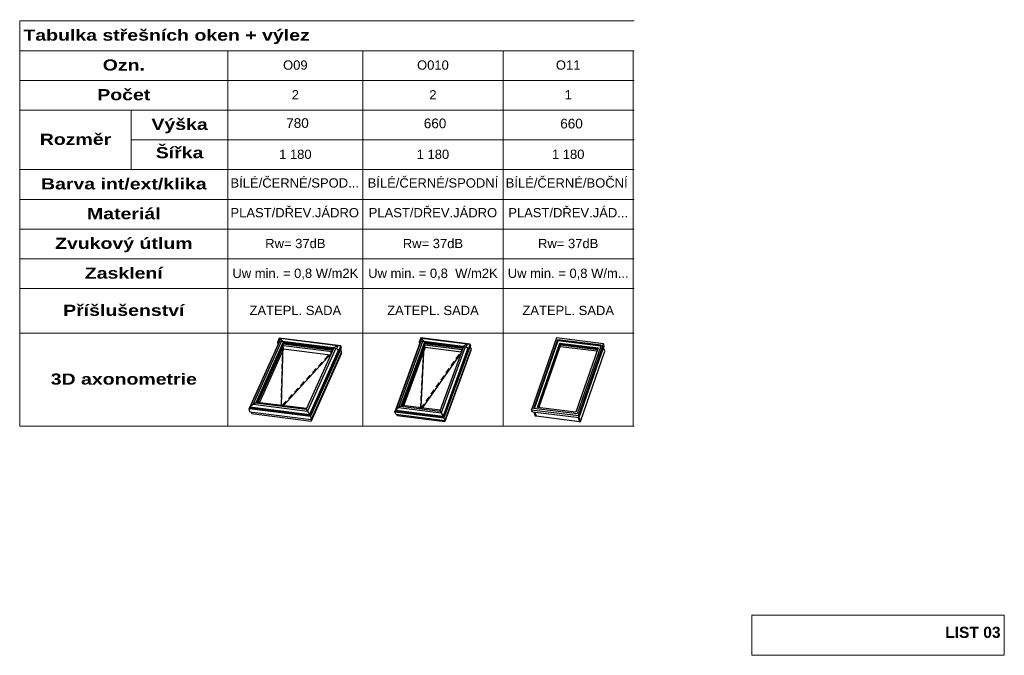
# Paper-space layout 'x TABULKA oken střešních + výlez' of a CAD drawing. Header units: millimetres. Extents: x 29 to 294, y 3 to 174.
import ezdxf
from ezdxf.xclip import XClip

# ---------------------------------------------------------------- set-up
doc = ezdxf.new("R2010")
doc.units = ezdxf.units.MM
doc.header["$MEASUREMENT"] = 0
doc.header["$XCLIPFRAME"] = 0
doc.linetypes.add('Wipeout_Contour', pattern=[1000, 0, -1000])
for name, color, linetype in [('1_POHLED ZÁPADNÍ_1_0', 7, 'Continuous'), ('Interiér - schodiště', 7, 'Continuous'), ('TZB - kanalizace', 7, 'Continuous')]:
    doc.layers.add(name, color=color, linetype=linetype)
doc.styles.add('GENEROVANÝ_STYL_1', font='txt')
doc.styles.add('GENEROVANÝ_STYL_2', font='txt')

# ---------------------------------------------------------------- blocks, each defined once
blk = doc.blocks.new('Kresba_1_1', base_point=(28.95, 173.58))
at = {"layer": '1_POHLED ZÁPADNÍ_1_0', "color": 7, "linetype": 'Continuous', "lineweight": 13}
for p, q in [((28.95, 173.58), (194.19, 173.58)), ((28.95, 165.58), (28.95, 173.58)), ((28.95, 165.58), (194.19, 165.58)), ((28.95, 157.58), (28.95, 165.58)), ((84.95, 157.58), (84.95, 165.58)), ((121.2, 157.58), (121.2, 165.58)), ((158.95, 157.58), (158.95, 165.58)), ((193.95, 157.58), (193.95, 165.58)), ((28.95, 157.58), (84.95, 157.58)), ((28.95, 149.58), (28.95, 157.58)), ((84.95, 157.58), (121.2, 157.58)), ((84.95, 149.58), (84.95, 157.58)), ((121.2, 157.58), (158.95, 157.58)), ((121.2, 149.58), (121.2, 157.58)), ((158.95, 157.58), (193.95, 157.58)), ((158.95, 149.58), (158.95, 157.58)), ((193.95, 157.58), (194.19, 157.58)), ((193.95, 149.58), (193.95, 157.58)), ((28.95, 149.58), (84.95, 149.58)), ((28.95, 133.58), (28.95, 149.58)), ((58.95, 133.58), (58.95, 149.58)), ((84.95, 149.58), (121.2, 149.58)), ((84.95, 141.58), (84.95, 149.58)), ((121.2, 149.58), (158.95, 149.58)), ((121.2, 141.58), (121.2, 149.58)), ((158.95, 149.58), (193.95, 149.58)), ((158.95, 141.58), (158.95, 149.58)), ((193.95, 149.58), (194.19, 149.58)), ((193.95, 141.58), (193.95, 149.58)), ((58.95, 141.58), (84.95, 141.58)), ((84.95, 141.58), (121.2, 141.58)), ((84.95, 133.58), (84.95, 141.58)), ((121.2, 141.58), (158.95, 141.58)), ((121.2, 133.58), (121.2, 141.58)), ((158.95, 141.58), (193.95, 141.58)), ((158.95, 133.58), (158.95, 141.58)), ((193.95, 141.58), (194.19, 141.58)), ((193.95, 133.58), (193.95, 141.58)), ((28.95, 133.58), (84.95, 133.58)), ((28.95, 125.58), (28.95, 133.58)), ((84.95, 133.58), (121.2, 133.58)), ((84.95, 125.58), (84.95, 133.58)), ((121.2, 133.58), (158.95, 133.58)), ((121.2, 125.58), (121.2, 133.58)), ((158.95, 133.58), (193.95, 133.58)), ((158.95, 125.58), (158.95, 133.58)), ((193.95, 133.58), (194.19, 133.58)), ((193.95, 125.58), (193.95, 133.58)), ((28.95, 125.58), (84.95, 125.58)), ((28.95, 117.58), (28.95, 125.58)), ((84.95, 125.58), (121.2, 125.58)), ((84.95, 117.58), (84.95, 125.58)), ((121.2, 125.58), (158.95, 125.58)), ((121.2, 117.58), (121.2, 125.58)), ((158.95, 125.58), (193.95, 125.58)), ((158.95, 117.58), (158.95, 125.58)), ((193.95, 125.58), (194.19, 125.58)), ((193.95, 117.58), (193.95, 125.58)), ((28.95, 117.58), (84.95, 117.58)), ((28.95, 109.58), (28.95, 117.58)), ((84.95, 117.58), (121.2, 117.58)), ((84.95, 109.58), (84.95, 117.58)), ((121.2, 117.58), (158.95, 117.58)), ((121.2, 109.58), (121.2, 117.58)), ((158.95, 117.58), (193.95, 117.58)), ((158.95, 109.58), (158.95, 117.58)), ((193.95, 117.58), (194.19, 117.58)), ((193.95, 109.58), (193.95, 117.58)), ((28.95, 109.58), (84.95, 109.58)), ((28.95, 101.58), (28.95, 109.58)), ((84.95, 109.58), (121.2, 109.58)), ((84.95, 101.58), (84.95, 109.58)), ((121.2, 109.58), (158.95, 109.58)), ((121.2, 101.58), (121.2, 109.58)), ((158.95, 109.58), (193.95, 109.58)), ((158.95, 101.58), (158.95, 109.58)), ((193.95, 109.58), (194.19, 109.58)), ((193.95, 101.58), (193.95, 109.58)), ((28.95, 101.58), (84.95, 101.58)), ((28.95, 89.58), (28.95, 101.58)), ((84.95, 101.58), (121.2, 101.58)), ((84.95, 89.58), (84.95, 101.58)), ((121.2, 101.58), (158.95, 101.58)), ((121.2, 89.58), (121.2, 101.58)), ((158.95, 101.58), (193.95, 101.58)), ((158.95, 89.58), (158.95, 101.58)), ((193.95, 101.58), (194.19, 101.58)), ((193.95, 89.58), (193.95, 101.58)), ((28.95, 89.58), (84.95, 89.58)), ((28.95, 64.58), (28.95, 89.58)), ((84.95, 89.58), (121.2, 89.58)), ((84.95, 64.58), (84.95, 89.58)), ((121.2, 89.58), (158.95, 89.58)), ((121.2, 64.58), (121.2, 89.58)), ((158.95, 89.58), (193.95, 89.58)), ((158.95, 64.58), (158.95, 89.58)), ((193.95, 89.58), (194.19, 89.58)), ((193.95, 64.58), (193.95, 89.58)), ((28.95, 64.58), (84.95, 64.58)), ((84.95, 64.58), (121.2, 64.58)), ((121.2, 64.58), (158.95, 64.58)), ((158.95, 64.58), (193.95, 64.58)), ((193.95, 64.58), (194.19, 64.58))]:
    blk.add_line(p, q, dxfattribs=at)
at = {"layer": '1_POHLED ZÁPADNÍ_1_0', "color": 1, "linetype": 'Continuous', "lineweight": 25}
for p, q in [((98.79, 87.43), (90.65, 69.29)), ((98.86, 87.42), (90.93, 69.74)), ((98.76, 88.22), (98.26, 87.11)), ((98.7, 87.44), (98.26, 87.11)), ((98.71, 87.44), (98.36, 86.66)), ((99.02, 88.15), (98.7, 87.44)), ((99.64, 87.33), (98.7, 87.44)), ((115.31, 86.15), (98.76, 88.22)), ((98.76, 88.22), (99.02, 88.15)), ((114.5, 86.21), (99.02, 88.15)), ((99.02, 88.15), (99.64, 87.33)), ((136.77, 87.41), (129.84, 68.46)), ((136.85, 87.4), (130.08, 68.87)), ((136.78, 88.33), (136.35, 87.16)), ((136.74, 87.41), (136.35, 87.16)), ((137.01, 88.16), (136.74, 87.41)), ((137.62, 87.31), (136.74, 87.41)), ((150.05, 86.67), (136.78, 88.33)), ((136.78, 88.33), (137.01, 88.16)), ((149.28, 86.62), (137.01, 88.16)), ((137.01, 88.16), (137.62, 87.31)), ((173.31, 88.33), (166.6, 69.01)), ((167.2, 69.35), (173.63, 87.87)), ((173.65, 87.81), (167.24, 69.35)), ((173.7, 87.7), (167.32, 69.34)), ((167.39, 69.33), (173.74, 87.59)), ((185.91, 86.75), (173.31, 88.33)), ((173.63, 87.87), (185.31, 86.41)), ((173.65, 87.81), (173.63, 87.87)), ((185.3, 86.36), (173.65, 87.81)), ((173.7, 87.7), (173.65, 87.81)), ((173.74, 87.59), (173.7, 87.7)), ((185.26, 86.26), (173.7, 87.7)), ((173.74, 87.59), (185.23, 86.15)), ((99.29, 87.37), (91.71, 70.48)), ((99.81, 87.2), (92.46, 70.83)), ((99.82, 87.2), (92.47, 70.83)), ((92.85, 71.04), (99.84, 86.62)), ((93.08, 71.01), (99.88, 86.17)), ((99.89, 85.34), (93.45, 70.97)), ((98.26, 87.11), (98.36, 86.66)), ((99.68, 86.27), (99.28, 70.24)), ((99.58, 85.13), (99.55, 83.93)), ((99.62, 86.77), (99.6, 85.88)), ((113.25, 85.62), (99.64, 87.33)), ((99.64, 87.33), (99.66, 87.22)), ((113.27, 85.52), (99.66, 87.22)), ((113.2, 85.17), (99.66, 86.86)), ((99.84, 86.62), (99.66, 86.85)), ((113.22, 85.2), (99.68, 86.89)), ((99.69, 86.81), (99.68, 86.27)), ((113.25, 85.27), (99.71, 86.96)), ((99.89, 85.34), (99.76, 85.91)), ((113.32, 85.41), (99.77, 87.11)), ((99.88, 86.17), (99.84, 86.62)), ((113.11, 84.96), (99.84, 86.62)), ((112.92, 84.54), (99.88, 86.17)), ((99.89, 85.34), (112.57, 83.75)), ((113.4, 85.61), (106.01, 69.14)), ((113.96, 85.54), (106.38, 68.65)), ((114.69, 85.13), (106.89, 67.74)), ((114.78, 85.06), (106.93, 67.56)), ((113.05, 84.83), (112.53, 84.26)), ((114.5, 86.21), (113.25, 85.62)), ((113.27, 85.52), (113.25, 85.62)), ((113.25, 85.62), (114.18, 85.51)), ((113.38, 85.57), (113.26, 85.58)), ((114.5, 86.21), (114.18, 85.51)), ((114.18, 85.51), (114.81, 85.04)), ((115.31, 86.15), (114.5, 86.21)), ((115.31, 86.15), (114.81, 85.04)), ((114.81, 85.04), (114.91, 84.6)), ((115.41, 85.7), (114.91, 84.6)), ((115.51, 84.59), (115.3, 85.47)), ((115.41, 85.7), (115.31, 86.15)), ((137.27, 87.35), (130.78, 69.57)), ((137.77, 87.21), (131.46, 69.95)), ((137.78, 87.21), (131.47, 69.95)), ((131.83, 70.27), (137.84, 86.73)), ((132.01, 70.25), (137.91, 86.4)), ((137.98, 85.81), (132.28, 70.21)), ((136.35, 87.16), (136.47, 86.8)), ((136.68, 87.37), (136.47, 86.8)), ((137.66, 86.24), (136.78, 69.65)), ((137.52, 85.07), (137.45, 83.81)), ((137.61, 86.75), (137.56, 85.87)), ((148.14, 85.99), (137.62, 87.31)), ((137.62, 87.31), (137.65, 87.22)), ((148.16, 85.91), (137.65, 87.22)), ((137.7, 86.92), (137.66, 86.24)), ((137.84, 86.73), (137.68, 86.95)), ((148.15, 85.67), (137.69, 86.98)), ((148.16, 85.7), (137.7, 87.01)), ((148.18, 85.75), (137.72, 87.06)), ((148.22, 85.86), (137.76, 87.17)), ((137.91, 86.4), (137.84, 86.73)), ((148.07, 85.45), (137.84, 86.73)), ((137.98, 85.81), (137.85, 86.21)), ((147.95, 85.14), (137.91, 86.4)), ((137.98, 85.81), (147.75, 84.59)), ((148.26, 85.97), (141.92, 68.64)), ((148.78, 85.91), (142.28, 68.13)), ((149.48, 85.59), (142.79, 67.28)), ((149.57, 85.53), (142.84, 67.13)), ((149.74, 85.15), (143.03, 66.81)), ((150.32, 85.39), (143.27, 66.12)), ((150.29, 84.94), (143.31, 65.83)), ((147.96, 85.15), (147.58, 84.62)), ((149.28, 86.62), (148.14, 85.99)), ((148.16, 85.91), (148.14, 85.99)), ((148.14, 85.99), (149.01, 85.88)), ((149.28, 86.62), (149.01, 85.88)), ((149.01, 85.88), (149.62, 85.5)), ((150.05, 86.67), (149.28, 86.62)), ((150.05, 86.67), (149.62, 85.5)), ((149.62, 85.5), (149.74, 85.15)), ((150.17, 86.31), (149.74, 85.15)), ((150.17, 86.31), (150.05, 86.67)), ((150.32, 85.39), (150.08, 86.07)), ((150.22, 85.13), (150.29, 84.94)), ((168.2, 69.59), (174.22, 86.9)), ((168.4, 69.57), (174.32, 86.62)), ((168.51, 69.55), (174.39, 86.46)), ((168.59, 69.54), (174.32, 86.04)), ((174.22, 86.9), (184.52, 85.62)), ((174.32, 86.62), (174.22, 86.9)), ((174.28, 86.15), (174.32, 86.04)), ((174.39, 86.46), (174.32, 86.62)), ((174.32, 86.62), (184.43, 85.36)), ((174.32, 86.04), (184.24, 84.8)), ((174.39, 86.46), (184.38, 85.21)), ((184.52, 85.62), (178.5, 68.3)), ((185.31, 86.41), (178.88, 67.89)), ((179.2, 67.43), (185.91, 86.75)), ((179.41, 66.88), (186.12, 86.2)), ((179.73, 65.83), (186.31, 84.74)), ((186.02, 86.47), (185.91, 86.75)), ((186.31, 84.74), (185.95, 85.69)), ((186.12, 86.2), (186.02, 86.47)), ((99.53, 83.18), (99.5, 81.98)), ((112.76, 84.18), (99.87, 70.17)), ((114.91, 84.6), (107.12, 67.23)), ((115.51, 84.59), (107.32, 66.36)), ((115.44, 84.02), (107.33, 65.94)), ((111.91, 83.59), (110.92, 82.51)), ((115.38, 84.31), (115.44, 84.02)), ((147.72, 84.49), (137.24, 69.59)), ((137.41, 83.01), (137.34, 81.74)), ((147.07, 83.88), (146.24, 82.71)), ((99.48, 81.23), (99.45, 80.03)), ((108.68, 80.08), (107.69, 79)), ((110.3, 81.83), (109.3, 80.75)), ((137.3, 80.95), (137.23, 79.68)), ((144.38, 80.06), (143.56, 78.89)), ((145.72, 81.97), (144.9, 80.8)), ((99.39, 77.33), (99.36, 76.13)), ((99.44, 79.28), (99.41, 78.08)), ((107.07, 78.33), (106.08, 77.25)), ((137.08, 76.83), (137.01, 75.56)), ((137.19, 78.89), (137.12, 77.62)), ((143.04, 78.16), (142.21, 76.98)), ((99.34, 75.38), (99.31, 74.18)), ((103.84, 74.82), (102.85, 73.74)), ((105.46, 76.57), (104.46, 75.49)), ((136.97, 74.76), (136.9, 73.49)), ((140.36, 74.34), (139.53, 73.17)), ((141.7, 76.25), (140.87, 75.07)), ((99.29, 73.43), (99.26, 72.23)), ((102.23, 73.06), (101.24, 71.98)), ((136.86, 72.7), (136.79, 71.43)), ((139.02, 72.43), (138.19, 71.26)), ((90.65, 69.29), (91.1, 69.54)), ((90.85, 68.42), (90.65, 69.29)), ((90.65, 69.29), (107.12, 67.23)), ((90.93, 69.74), (91.71, 70.48)), ((90.93, 69.74), (106.89, 67.74)), ((90.97, 69.55), (90.93, 69.74)), ((90.97, 69.55), (106.93, 67.56)), ((91.71, 70.48), (92.46, 70.83)), ((91.71, 70.48), (106.38, 68.65)), ((92.46, 70.83), (106.01, 69.14)), ((92.85, 71.04), (92.74, 70.8)), ((92.85, 71.04), (106.12, 69.38)), ((99.23, 70.97), (99.21, 69.99)), ((99.24, 71.48), (99.23, 70.97)), ((99.28, 70.24), (99.27, 69.98)), ((100.19, 70.85), (99.38, 69.97)), ((99.87, 70.17), (99.66, 69.93)), ((100.62, 71.31), (100.19, 70.85)), ((106.01, 69.14), (106.38, 68.65)), ((130.08, 68.87), (130.78, 69.57)), ((130.08, 68.87), (142.79, 67.28)), ((130.13, 68.72), (130.08, 68.87)), ((130.78, 69.57), (131.46, 69.95)), ((130.78, 69.57), (142.28, 68.13)), ((131.46, 69.95), (141.92, 68.64)), ((131.83, 70.27), (131.7, 69.92)), ((131.83, 70.27), (142.05, 68.99)), ((136.73, 70.36), (136.68, 69.3)), ((136.75, 70.64), (136.73, 70.36)), ((136.78, 69.65), (136.76, 69.29)), ((137.49, 70.26), (136.8, 69.28)), ((137.24, 69.59), (137.01, 69.26)), ((137.67, 70.52), (137.49, 70.26)), ((166.6, 69.01), (179.2, 67.43)), ((166.7, 68.73), (166.6, 69.01)), ((178.88, 67.89), (167.2, 69.35)), ((178.5, 68.3), (168.2, 69.59)), ((90.85, 68.42), (107.32, 66.36)), ((91.16, 68.38), (91.25, 67.95)), ((91.25, 67.95), (107.33, 65.94)), ((106.38, 68.65), (106.89, 67.74)), ((106.89, 67.74), (106.93, 67.56)), ((106.89, 67.56), (107.12, 67.23)), ((107.12, 67.23), (107.32, 66.36)), ((107.23, 66.37), (107.33, 65.94)), ((129.84, 68.46), (130.23, 68.71)), ((130.08, 67.77), (129.84, 68.46)), ((129.84, 68.46), (143.03, 66.81)), ((130.08, 67.77), (143.27, 66.12)), ((130.13, 68.72), (142.84, 67.13)), ((130.38, 67.73), (130.48, 67.43)), ((130.48, 67.43), (143.31, 65.83)), ((141.92, 68.64), (142.28, 68.13)), ((142.28, 68.13), (142.79, 67.28)), ((142.79, 67.28), (142.84, 67.13)), ((142.82, 67.13), (143.03, 66.81)), ((143.03, 66.81), (143.27, 66.12)), ((166.81, 68.45), (166.7, 68.73)), ((166.81, 68.45), (179.41, 66.88)), ((167.19, 68.41), (167.59, 67.34)), ((167.41, 68.38), (167.81, 67.32)), ((167.59, 67.34), (167.81, 67.32)), ((167.81, 67.32), (179.51, 65.85)), ((179.11, 66.92), (179.51, 65.85)), ((179.31, 67.16), (179.2, 67.43)), ((179.41, 66.88), (179.31, 67.16)), ((179.33, 66.89), (179.73, 65.83)), ((143.2, 66.13), (143.31, 65.83)), ((179.51, 65.85), (179.73, 65.83))]:
    blk.add_line(p, q, dxfattribs=at)
at = {"layer": '1_POHLED ZÁPADNÍ_1_0', "color": 7, "linetype": 'Continuous', "lineweight": 13}
for s, insert, char_height, attachment_point, style in [('\\A1;{\\W1.250000x;\\pql;\\fArial|b1|i0|c238|p38;Tabulka střešních oken + výlez       }', (29.95, 169.32), 3, 4, 'GENEROVANÝ_STYL_1'), ('\\A1;{\\W1.250000x;\\pqc;\\fArial|b1|i0|c238|p38;Ozn.}', (56.95, 161.72), 3, 5, 'GENEROVANÝ_STYL_1'), ('\\A1;{\\pqc;\\fArial|b0|i0|c238|p38;O09}', (103.08, 161.7), 2.5, 5, 'GENEROVANÝ_STYL_2'), ('\\A1;{\\pqc;\\fArial|b0|i0|c238|p38;O010}', (140.08, 161.7), 2.5, 5, 'GENEROVANÝ_STYL_2'), ('\\A1;{\\pqc;\\fArial|b0|i0|c238|p38;O11}', (176.45, 161.7), 2.5, 5, 'GENEROVANÝ_STYL_2'), ('\\A1;{\\W1.250000x;\\pqc;\\fArial|b1|i0|c238|p38;Počet}', (56.95, 153.73), 3, 5, 'GENEROVANÝ_STYL_1'), ('\\A1;{\\pqc;\\fArial|b0|i0|c238|p38;2}', (103.08, 153.72), 2.5, 5, 'GENEROVANÝ_STYL_2'), ('\\A1;{\\pqc;\\fArial|b0|i0|c238|p38;2}', (140.08, 153.72), 2.5, 5, 'GENEROVANÝ_STYL_2'), ('\\A1;{\\pqc;\\fArial|b0|i0|c238|p38;1}', (176.45, 153.72), 2.5, 5, 'GENEROVANÝ_STYL_2'), ('\\A1;{\\W1.250000x;\\pqc;\\fArial|b1|i0|c238|p38;Výška}', (71.95, 145.32), 3, 5, 'GENEROVANÝ_STYL_1'), ('\\A1;{\\pqc;\\fArial|b0|i0|c238|p38;1\xa0000}', (103.08, 145.7), 2.5, 5, 'GENEROVANÝ_STYL_2'), ('\\A1;{\\pqc;\\fArial|b0|i0|c238|p38;1\xa0000}', (140.08, 145.7), 2.5, 5, 'GENEROVANÝ_STYL_2'), ('\\A1;{\\pqc;\\fArial|b0|i0|c238|p38;15}', (176.45, 145.7), 2.5, 5, 'GENEROVANÝ_STYL_2'), ('\\A1;{\\W1.250000x;\\pqc;\\fArial|b1|i0|c238|p38;Rozměr}', (43.95, 141.73), 3, 5, 'GENEROVANÝ_STYL_1'), ('\\A1;{\\W1.250000x;\\pqc;\\fArial|b1|i0|c238|p38;Šířka}', (71.95, 138.13), 3, 5, 'GENEROVANÝ_STYL_1'), ('\\A1;{\\pqc;\\fArial|b0|i0|c238|p38;1\xa0180}', (103.08, 137.7), 2.5, 5, 'GENEROVANÝ_STYL_2'), ('\\A1;{\\pqc;\\fArial|b0|i0|c238|p38;1\xa0180}', (140.08, 137.7), 2.5, 5, 'GENEROVANÝ_STYL_2'), ('\\A1;{\\pqc;\\fArial|b0|i0|c238|p38;1\xa0180}', (176.45, 137.7), 2.5, 5, 'GENEROVANÝ_STYL_2'), ('\\A1;{\\W1.250000x;\\pqc;\\fArial|b1|i0|c238|p38;Barva int/ext/klika}', (56.95, 129.72), 3, 5, 'GENEROVANÝ_STYL_1'), ('\\A1;{\\pqc;\\fArial|b0|i0|c238|p38;BÍLÉ/ČERNÉ/SPOD...}', (102.91, 129.99), 2.5, 5, 'GENEROVANÝ_STYL_2'), ('\\A1;{\\pqc;\\fArial|b0|i0|c238|p38;BÍLÉ/ČERNÉ/SPODNÍ}', (140.08, 129.99), 2.5, 5, 'GENEROVANÝ_STYL_2'), ('\\A1;{\\pqc;\\fArial|b0|i0|c238|p38;BÍLÉ/ČERNÉ/BOČNÍ}', (176.04, 129.99), 2.5, 5, 'GENEROVANÝ_STYL_2'), ('\\A1;{\\W1.250000x;\\pqc;\\fArial|b1|i0|c238|p38;Materiál}', (56.95, 121.73), 3, 5, 'GENEROVANÝ_STYL_1'), ('\\A1;{\\pqc;\\fArial|b0|i0|c238|p38;PLAST/DŘEV.JÁDRO}', (102.91, 121.99), 2.5, 5, 'GENEROVANÝ_STYL_2'), ('\\A1;{\\pqc;\\fArial|b0|i0|c238|p38;PLAST/DŘEV.JÁDRO}', (140.08, 121.99), 2.5, 5, 'GENEROVANÝ_STYL_2'), ('\\A1;{\\pqc;\\fArial|b0|i0|c238|p38;PLAST/DŘEV.JÁD...}', (176.45, 121.99), 2.5, 5, 'GENEROVANÝ_STYL_2'), ('\\A1;{\\W1.250000x;\\pqc;\\fArial|b1|i0|c238|p38;Zvukový útlum}', (56.95, 113.32), 3, 5, 'GENEROVANÝ_STYL_1'), ('\\A1;{\\pqc;\\fArial|b0|i0|c238|p38;Rw= 37dB}', (103.08, 113.7), 2.5, 5, 'GENEROVANÝ_STYL_2'), ('\\A1;{\\pqc;\\fArial|b0|i0|c238|p38;Rw= 37dB}', (140.08, 113.7), 2.5, 5, 'GENEROVANÝ_STYL_2'), ('\\A1;{\\pqc;\\fArial|b0|i0|c238|p38;Rw= 37dB}', (176.45, 113.7), 2.5, 5, 'GENEROVANÝ_STYL_2'), ('\\A1;{\\W1.250000x;\\pqc;\\fArial|b1|i0|c238|p38;Zasklení}', (56.95, 105.73), 3, 5, 'GENEROVANÝ_STYL_1'), ('\\A1;{\\pqc;\\fArial|b0|i0|c238|p38;Uw min. = 0,8 W/m2K}', (103.08, 105.48), 2.5, 5, 'GENEROVANÝ_STYL_2'), ('\\A1;{\\pqc;\\fArial|b0|i0|c238|p38;Uw min. = 0,8  W/m2K}', (140.08, 105.48), 2.5, 5, 'GENEROVANÝ_STYL_2'), ('\\A1;{\\pqc;\\fArial|b0|i0|c238|p38;Uw min. = 0,8 W/m...}', (176.45, 105.48), 2.5, 5, 'GENEROVANÝ_STYL_2'), ('\\A1;{\\W1.250000x;\\pqc;\\fArial|b1|i0|c238|p38;Příšlušenství}', (56.95, 95.73), 3, 5, 'GENEROVANÝ_STYL_1'), ('\\A1;{\\pqc;\\fArial|b0|i0|c238|p38;ZATEPL. SADA}', (103.08, 95.7), 2.5, 5, 'GENEROVANÝ_STYL_2'), ('\\A1;{\\pqc;\\fArial|b0|i0|c238|p38;ZATEPL. SADA}', (140.08, 95.7), 2.5, 5, 'GENEROVANÝ_STYL_2'), ('\\A1;{\\pqc;\\fArial|b0|i0|c238|p38;ZATEPL. SADA}', (176.45, 95.7), 2.5, 5, 'GENEROVANÝ_STYL_2'), ('\\A1;{\\W1.250000x;\\pqc;\\fArial|b1|i0|c238|p38;3D axonometrie}', (56.95, 77.22), 3, 5, 'GENEROVANÝ_STYL_1')]:
    blk.add_mtext(s, dxfattribs=dict(at, insert=insert, char_height=char_height, attachment_point=attachment_point, style=style))

psp = doc.layouts.new('x TABULKA oken střešních + výlez')

# ---------------------------------------------------------------- linework, layer by layer
at = {"layer": 'TZB - kanalizace', "color": 8, "linetype": 'Continuous', "lineweight": 20}
for p, q in [((225.85, 13.7), (293.73, 13.7)), ((225.85, 2.93), (225.85, 13.7)), ((293.73, 13.7), (293.73, 2.93)), ((293.73, 2.93), (225.85, 2.93))]:
    psp.add_line(p, q, dxfattribs=at)

# ---------------------------------------------------------------- block references
at = {"color": 9, "linetype": 'Continuous', "lineweight": 13}
ref = psp.add_blockref('Kresba_1_1', (28.95, 173.58), dxfattribs=at)
XClip(ref).set_block_clipping_path([(26.416938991, 41.5669686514), (194.1899354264, 182.8380862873)])

# ---------------------------------------------------------------- texts
at = {"layer": 'Interiér - schodiště', "color": 7, "linetype": 'Continuous', "lineweight": 13, "insert": (292.72, 9.09), "char_height": 3, "attachment_point": 6, "style": 'GENEROVANÝ_STYL_1'}
psp.add_mtext('\\A1;{\\pqr;\\fArial|b1|i0|c238|p38;LIST 0\\fArial|b1|i0|c238|p38;3}', dxfattribs=at)

# ---------------------------------------------------------------- next in the draw order: wipeouts: each hides what was drawn before it
at = {"color": 7, "linetype": 'Wipeout_Contour', "lineweight": 13, "ltscale": 717.50211}
psp.add_wipeout([(90.7, 148.02), (116.62, 148.02), (116.62, 143.93), (90.7, 143.93)], dxfattribs=at).dxf.layer = 'Interiér - schodiště'
at = {"color": 7, "linetype": 'Wipeout_Contour', "lineweight": 13, "ltscale": 811.537727}
psp.add_wipeout([(127.69, 147.93), (153.61, 147.93), (153.61, 143.84), (127.69, 143.84)], dxfattribs=at).dxf.layer = 'Interiér - schodiště'
at = {"color": 7, "linetype": 'Wipeout_Contour', "lineweight": 13, "ltscale": 919.046919}
psp.add_wipeout([(164.38, 147.86), (190.3, 147.86), (190.3, 143.78), (164.38, 143.78)], dxfattribs=at).dxf.layer = 'Interiér - schodiště'

# ---------------------------------------------------------------- next in the draw order: texts
at = {"layer": 'Interiér - schodiště', "color": 7, "linetype": 'Continuous', "lineweight": 13, "char_height": 2.6, "attachment_point": 5, "style": 'GENEROVANÝ_STYL_2'}
for s, insert in [('\\A1;{\\pqc;\\fArial|b0|i0|c238|p38;78\\fArial|b0|i0|c238|p38;0}', (103.66, 146.1)), ('\\A1;{\\pqc;\\fArial|b0|i0|c238|p38;66\\fArial|b0|i0|c238|p38;0}', (140.65, 146.01)), ('\\A1;{\\pqc;\\fArial|b0|i0|c238|p38;660}', (177.34, 145.95))]:
    psp.add_mtext(s, dxfattribs=dict(at, insert=insert))

doc.saveas('drawing.dxf')
